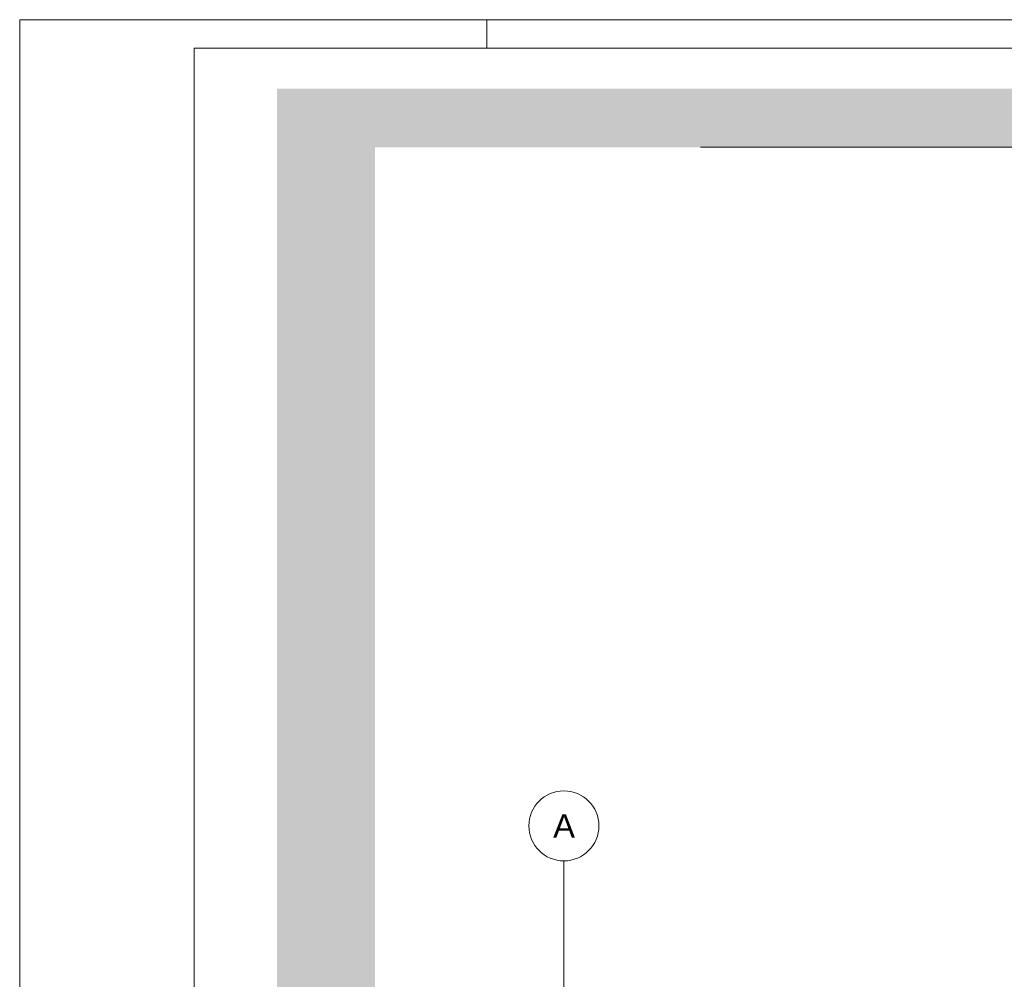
# Paper-space layout 'A-31 RZUT - PIĘTRO 1' of a CAD drawing. Header units: millimetres. Extents: x 0 to 800, y 0 to 594.
# Tile 10 of 21: x 0 to 169, y 430 to 594. Entities that reach past the tile are written whole.
import ezdxf
from ezdxf.xclip import XClip

# ---------------------------------------------------------------- set-up
doc = ezdxf.new("R2010")
doc.units = ezdxf.units.MM
doc.header["$MEASUREMENT"] = 0
doc.header["$XCLIPFRAME"] = 0
doc.linetypes.add('DASHDOTX2', pattern=[1000, 500, -250, 0, -250])
doc.linetypes.add('PRZERYWANA_DU_A', pattern=[550, 350, -200])
doc.layers.add('0_Nr_pióra__2', color=8, linetype='Continuous', lineweight=13)
doc.layers.add('A_Arkusz_Nr_pióra__1', color=7, linetype='Continuous', lineweight=20)
for name, color, linetype, lineweight, true_color in [('A_Arkusz_Nr_pióra__237', 7, 'Continuous', 5, 0x343434), ('A_osie_Nr_pióra__16', 7, 'Continuous', 5, 0x0f0f0f), ('A_osie_Nr_pióra__76', 7, 'Continuous', 5, 0x2d2d2d)]:
    doc.layers.add(name, color=color, linetype=linetype, lineweight=lineweight, true_color=true_color)
doc.layers.add('A_podrys', color=7, linetype='Continuous')
doc.styles.add('STYL_AUTOMATYCZNY_1', font='arial.ttf')

# ---------------------------------------------------------------- blocks, each defined once
blk = doc.blocks.new('Rysunek_1_1', base_point=(-3193.41, -647.6))
at = {"linetype": 'Continuous', "lineweight": 0, "true_color": 0x484848}
blk.add_hatch(color=251, dxfattribs=at).paths.add_polyline_path([(44.07, 110.55), (60.84, 110.55), (60.84, 572.17), (374.97, 572.17), (374.97, 300.55), (544.97, 300.55), (544.97, 582.17), (44.07, 582.17)])
at = {"layer": '0_Nr_pióra__2', "color": 8, "linetype": 'PRZERYWANA_DU_A', "lineweight": 13, "ltscale": 2, "flags": 128}
blk.add_lwpolyline([(544.97, 300.55), (374.97, 300.55), (374.97, 572.17), (60.84, 572.17), (60.84, 110.55)], dxfattribs=at)
at = {"layer": 'A_osie_Nr_pióra__16', "color": 250, "linetype": 'DASHDOTX2', "lineweight": 5, "ltscale": 2, "true_color": 0x0f0f0f}
blk.add_line((93.18, 374.19), (93.18, 449.96), dxfattribs=at)
at = {"layer": 'A_osie_Nr_pióra__76', "color": 250, "linetype": 'Continuous', "lineweight": 5, "ltscale": 2, "true_color": 0x2d2d2d}
blk.add_circle((93.18, 455.96), 6, dxfattribs=at)
at = {"layer": 'A_osie_Nr_pióra__76', "color": 250, "linetype": 'Continuous', "lineweight": 5, "true_color": 0x2d2d2d, "insert": (91.35, 457.96), "char_height": 4, "attachment_point": 1, "style": 'STYL_AUTOMATYCZNY_1'}
blk.add_mtext('\\A1;{\\pql;\\pt0;\\fArial|b0|i0|c238|p0;\\W1.000000;A}', dxfattribs=at)

psp = doc.layouts.new('A-31 RZUT - PIĘTRO 1')

# ---------------------------------------------------------------- linework, layer by layer
at = {"layer": 'A_Arkusz_Nr_pióra__1', "color": 7, "linetype": 'Continuous', "lineweight": 20}
for p, q in [((795.1, 589.1), (29.9, 589.1)), ((29.9, 589.1), (29.9, 4.9))]:
    psp.add_line(p, q, dxfattribs=at)
at = {"layer": 'A_Arkusz_Nr_pióra__1', "color": 7, "linetype": 'Continuous', "lineweight": 20, "flags": 128}
psp.add_lwpolyline([(0, 594), (800, 594), (800, 0), (0, 0)], close=True, dxfattribs=at)
at = {"layer": 'A_Arkusz_Nr_pióra__237', "color": 250, "linetype": 'Continuous', "lineweight": 5, "true_color": 0x343434}
psp.add_line((80, 589.1), (80, 594), dxfattribs=at)

# ---------------------------------------------------------------- block references
at = {"layer": 'A_podrys', "color": 37, "linetype": 'Continuous', "lineweight": 5, "true_color": 0x656532}
ref = psp.add_blockref('Rysunek_1_1', (-3193.41, -647.6), dxfattribs=at)
XClip(ref).set_block_clipping_path([(44.069637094, 110.5468323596), (544.9695795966, 582.1668323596)])

doc.saveas('drawing.dxf')
